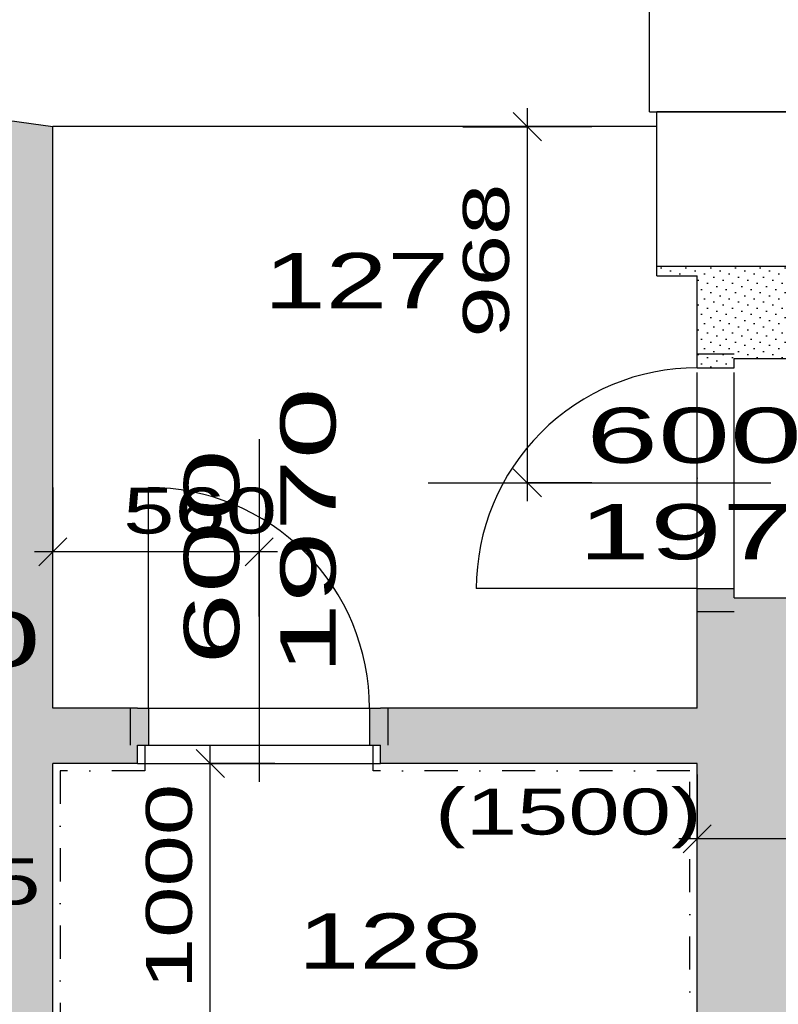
# Model space of a CAD drawing. Extents: x -196363 to 396902, y -489949 to -260582.
# Tile 106 of 256: x 125609 to 127669, y -379077 to -376402. Entities that reach past the tile are written whole.
import ezdxf

# ---------------------------------------------------------------- set-up
doc = ezdxf.new("R2010")
doc.units = 0
doc.header["$MEASUREMENT"] = 0
doc.linetypes.add('DOTDASH', pattern=[1, 0.3, -0.2, 0, -0.2, 0.3])
for name, color, linetype in [('bourani', 15, 'Continuous'), ('koty', 1, 'Continuous'), ('legenda', 1, 'Continuous'), ('noszdiv', 1, 'Continuous'), ('srafbourani', 15, 'Continuous')]:
    doc.layers.add(name, color=color, linetype=linetype)
doc.styles.add('SPIRITTXTSTYLE1', font='ROMAN')
doc.styles.add('SPIRITTXTSTYLE2', font='txt')
doc.linetypes.add('CERCH2', pattern='A,0,-1,[17,dur+dsp vaclavov.shx,S=0.003401,R=0,X=-1,Y=0],0', length=1)
doc.dimstyles.new('SPIRITSTYLE118', dxfattribs={"dimtxt": 125, "dimasz": 12.7, "dimexe": 175, "dimexo": 93.014648, "dimgap": 50, "dimtad": 1, "dimdec": 3, "dimzin": 0, "dimdsep": 46, "dimlunit": 7, "dimtxsty": 'SPIRITTXTSTYLE1', "dimblk1": '_TICKMARKS118', "dimblk2": '_TICKMARKS118', "dimsah": 1, "dimcen": 0.09, "dimdle": 50, "dimclrd": 1, "dimclre": 1, "dimclrt": 1, "dimadec": 0, "dimazin": 0, "dimtfac": 1, "dimtdec": 4, "dimtofl": 0, "dimtmove": 1, "dimatfit": 0, "dimfxl": 0, "dimtolj": 1, "dimtzin": 0, "dimarcsym": 0})
doc.dimstyles.new('SPIRITSTYLE121', dxfattribs={"dimtxt": 125, "dimasz": 12.7, "dimexe": 175, "dimexo": 130.96582, "dimgap": 50, "dimtad": 1, "dimdec": 3, "dimzin": 0, "dimdsep": 46, "dimlunit": 7, "dimtxsty": 'SPIRITTXTSTYLE1', "dimblk1": '_TICKMARKS121', "dimblk2": '_TICKMARKS121', "dimsah": 1, "dimcen": 0.09, "dimdle": 50, "dimclrd": 1, "dimclre": 1, "dimclrt": 1, "dimadec": 0, "dimazin": 0, "dimtfac": 1, "dimtdec": 4, "dimtofl": 0, "dimtmove": 1, "dimatfit": 0, "dimfxl": 0, "dimtolj": 1, "dimtzin": 0, "dimarcsym": 0})
doc.dimstyles.new('SPIRITSTYLE122', dxfattribs={"dimtxt": 125, "dimasz": 12.7, "dimexe": 175, "dimexo": 94.329292, "dimgap": 50, "dimtad": 1, "dimdec": 3, "dimzin": 0, "dimdsep": 46, "dimlunit": 7, "dimtxsty": 'SPIRITTXTSTYLE1', "dimblk1": '_TICKMARKS122', "dimblk2": '_TICKMARKS122', "dimsah": 1, "dimcen": 0.09, "dimdle": 50, "dimclrd": 1, "dimclre": 1, "dimclrt": 1, "dimadec": 0, "dimazin": 0, "dimtfac": 1, "dimtdec": 4, "dimtofl": 0, "dimtmove": 1, "dimatfit": 0, "dimfxl": 0, "dimtolj": 1, "dimtzin": 0, "dimarcsym": 0})
doc.dimstyles.new('SPIRITSTYLE26', dxfattribs={"dimtxt": 125, "dimasz": 12.7, "dimexe": 175, "dimexo": -175, "dimgap": 50, "dimtad": 1, "dimdec": 3, "dimzin": 0, "dimdsep": 46, "dimlunit": 7, "dimtxsty": 'SPIRITTXTSTYLE1', "dimblk1": '_TICKMARKS26', "dimblk2": '_TICKMARKS26', "dimsah": 1, "dimcen": 0.09, "dimdle": 50, "dimclrd": 1, "dimclre": 1, "dimclrt": 1, "dimadec": 0, "dimazin": 0, "dimtfac": 1, "dimtdec": 4, "dimtofl": 0, "dimtmove": 1, "dimatfit": 0, "dimfxl": 0, "dimtolj": 1, "dimtzin": 0, "dimarcsym": 0})
doc.dimstyles.new('SPIRITSTYLE339', dxfattribs={"dimtxt": 125, "dimasz": 12.7, "dimexe": 175, "dimexo": 1147.387451, "dimgap": 50, "dimtad": 1, "dimdec": 3, "dimzin": 0, "dimdsep": 46, "dimlunit": 7, "dimtxsty": 'SPIRITTXTSTYLE1', "dimblk1": '_TICKMARKS339', "dimblk2": '_TICKMARKS339', "dimsah": 1, "dimcen": 0.09, "dimdle": 50, "dimclrd": 1, "dimclre": 1, "dimclrt": 1, "dimadec": 0, "dimazin": 0, "dimtfac": 1, "dimtdec": 4, "dimtofl": 0, "dimtmove": 1, "dimatfit": 0, "dimfxl": 0, "dimtolj": 1, "dimtzin": 0, "dimarcsym": 0})
doc.dimstyles.new('SPIRITSTYLE74', dxfattribs={"dimtxt": 125, "dimasz": 12.7, "dimexe": 175, "dimexo": 1300.903687, "dimgap": 50, "dimtad": 1, "dimdec": 3, "dimzin": 0, "dimdsep": 46, "dimlunit": 7, "dimtxsty": 'SPIRITTXTSTYLE1', "dimblk1": '_TICKMARKS74', "dimblk2": '_TICKMARKS74', "dimsah": 1, "dimcen": 0.09, "dimdle": 50, "dimclrd": 1, "dimclre": 1, "dimclrt": 1, "dimadec": 0, "dimazin": 0, "dimtfac": 1, "dimtdec": 4, "dimtofl": 0, "dimtmove": 1, "dimatfit": 0, "dimfxl": 0, "dimtolj": 1, "dimtzin": 0, "dimarcsym": 0})
doc.dimstyles.new('SPIRITSTYLE76', dxfattribs={"dimtxt": 125, "dimasz": 12.7, "dimexe": 175, "dimexo": 1325.88208, "dimgap": 50, "dimtad": 1, "dimdec": 3, "dimzin": 0, "dimdsep": 46, "dimlunit": 7, "dimtxsty": 'SPIRITTXTSTYLE1', "dimblk1": '_TICKMARKS76', "dimblk2": '_TICKMARKS76', "dimsah": 1, "dimcen": 0.09, "dimdle": 50, "dimclrd": 1, "dimclre": 1, "dimclrt": 1, "dimadec": 0, "dimazin": 0, "dimtfac": 1, "dimtdec": 4, "dimtofl": 0, "dimtmove": 1, "dimatfit": 0, "dimfxl": 0, "dimtolj": 1, "dimtzin": 0, "dimarcsym": 0})
pattern_1 = [(45.000008, (858026.688, -24615.152), (-8.41899395, 25.25696945), [0, -23.8125])]

# ---------------------------------------------------------------- blocks, each defined once
blk = doc.blocks.new('_TICKMARKS74')
at = {"color": 1, "linetype": 'Continuous'}
blk.add_line((-3, -3), (3, 3), dxfattribs=at)
blk = doc.blocks.new('*D708')
at = {"color": 1, "linetype": 'Continuous', "ltscale": 300}
for p, q in [((125519.2, -375017, 1723.8), (125519.2, -375192, 1723.8)), ((125699.1, -375017, 1723.8), (125699.1, -375192, 1723.8)), ((125469.2, -375192, 1723.8), (125749.1, -375192, 1723.8)), ((125519.2, -375367, 1723.8), (125519.2, -375192, 1723.8)), ((125699.1, -375367, 1723.8), (125699.1, -375192, 1723.8))]:
    blk.add_line(p, q, dxfattribs=at)
at = {"color": 1, "linetype": 'Continuous', "ltscale": 300, "xscale": 12.69999980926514, "yscale": 12.69999980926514, "zscale": 12.69999980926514, "rotation": 180.0000050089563}
blk.add_blockref('_TICKMARKS74', (125519.2, -375192, 1723.8), dxfattribs=at)
at = {"color": 1, "linetype": 'Continuous', "ltscale": 300, "xscale": 12.69999980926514, "yscale": 12.69999980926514, "zscale": 12.69999980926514}
blk.add_blockref('_TICKMARKS74', (125699.1, -375192, 1723.8), dxfattribs=at)
at = {"color": 1, "linetype": 'Continuous', "ltscale": 300, "style": 'SPIRITTXTSTYLE1', "width": 1.5}
blk.add_text('180', height=125, dxfattribs=at).set_placement((125326.6, -375145.1, 1723.8))
blk = doc.blocks.new('_TICKMARKS76')
at = {"color": 1, "linetype": 'Continuous'}
blk.add_line((-3, -3), (3, 3), dxfattribs=at)
blk = doc.blocks.new('*D709')
at = {"color": 1, "linetype": 'Continuous', "ltscale": 300}
for p, q in [((125699.1, -375017, 1723.8), (125699.1, -375192, 1723.8)), ((127394.1, -375017, 1723.8), (127394.1, -375192, 1723.8)), ((125649.1, -375192, 1723.8), (127444.1, -375192, 1723.8)), ((125699.1, -375367, 1723.8), (125699.1, -375192, 1723.8)), ((127394.1, -375367, 1723.8), (127394.1, -375192, 1723.8))]:
    blk.add_line(p, q, dxfattribs=at)
at = {"color": 1, "linetype": 'Continuous', "ltscale": 300, "xscale": 12.69999980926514, "yscale": 12.69999980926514, "zscale": 12.69999980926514, "rotation": 180.0000050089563}
blk.add_blockref('_TICKMARKS76', (125699.1, -375192, 1723.8), dxfattribs=at)
at = {"color": 1, "linetype": 'Continuous', "ltscale": 300, "xscale": 12.69999980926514, "yscale": 12.69999980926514, "zscale": 12.69999980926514}
blk.add_blockref('_TICKMARKS76', (127394.1, -375192, 1723.8), dxfattribs=at)
at = {"color": 1, "linetype": 'Continuous', "ltscale": 300, "style": 'SPIRITTXTSTYLE1', "width": 1.5}
blk.add_text('1695', height=125, dxfattribs=at).set_placement((126433.5, -375142, 1723.8))
blk = doc.blocks.new('_TICKMARKS339')
at = {"color": 1, "linetype": 'Continuous'}
blk.add_line((-3, -3), (3, 3), dxfattribs=at)
blk = doc.blocks.new('*D774')
at = {"color": 1, "linetype": 'Continuous', "ltscale": 300}
for p, q in [((126126.8, -379472.9, 1723.8), (126126.8, -378372.9, 1723.8)), ((125951.8, -378422.9, 1723.8), (126126.8, -378422.9, 1723.8)), ((126301.8, -378422.9, 1723.8), (126126.8, -378422.9, 1723.8)), ((125951.8, -379422.9, 1723.8), (126126.8, -379422.9, 1723.8)), ((126301.8, -379422.9, 1723.8), (126126.8, -379422.9, 1723.8))]:
    blk.add_line(p, q, dxfattribs=at)
at = {"color": 1, "linetype": 'Continuous', "ltscale": 300, "xscale": 12.69999980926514, "yscale": 12.69999980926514, "zscale": 12.69999980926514}
for p, rotation in [((126126.8, -378422.9, 1723.8), 90.00000250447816), ((126126.8, -379422.9, 1723.8), 270.0000006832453)]:
    blk.add_blockref('_TICKMARKS339', p, dxfattribs=dict(at, rotation=rotation))
at = {"color": 1, "linetype": 'Continuous', "ltscale": 300, "style": 'SPIRITTXTSTYLE1', "width": 1.5}
blk.add_text('1000', height=125, rotation=90, dxfattribs=at).set_placement((126076.8, -379035.9, 1723.8))
blk = doc.blocks.new('_TICKMARKS26')
at = {"color": 1, "linetype": 'Continuous'}
blk.add_line((-3, -3), (3, 3), dxfattribs=at)
blk = doc.blocks.new('*D779')
at = {"color": 1, "linetype": 'Continuous', "ltscale": 300}
for p, q in [((127449.2, -378452.7, 1723.8), (127449.2, -378627.7, 1723.8)), ((127739.2, -378452.7, 1723.8), (127739.2, -378627.7, 1723.8)), ((127789.2, -378627.7, 1723.8), (127399.2, -378627.7, 1723.8)), ((127449.2, -378802.7, 1723.8), (127449.2, -378627.7, 1723.8)), ((127739.2, -378802.7, 1723.8), (127739.2, -378627.7, 1723.8))]:
    blk.add_line(p, q, dxfattribs=at)
at = {"color": 1, "linetype": 'Continuous', "ltscale": 300, "xscale": 12.69999980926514, "yscale": 12.69999980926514, "zscale": 12.69999980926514}
for p, rotation in [((127449.2, -378627.7, 1723.8), 180.0000050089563), ((127739.2, -378627.7, 1723.8), 360.0000100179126)]:
    blk.add_blockref('_TICKMARKS26', p, dxfattribs=dict(at, rotation=rotation))
at = {"color": 1, "linetype": 'Continuous', "ltscale": 300, "style": 'SPIRITTXTSTYLE1', "width": 1.5}
blk.add_text('290', height=125, rotation=360, dxfattribs=at).set_placement((127800.6, -378793.1, 1723.8))
blk = doc.blocks.new('_TICKMARKS118')
at = {"color": 1, "linetype": 'Continuous'}
blk.add_line((-3, -3), (3, 3), dxfattribs=at)
blk = doc.blocks.new('*D792')
at = {"color": 1, "linetype": 'Continuous', "ltscale": 300}
for p, q in [((125154.1, -378680.9, 1723.8), (125154.1, -378855.9, 1723.8)), ((125519.2, -378680.9, 1723.8), (125519.2, -378855.9, 1723.8)), ((125104.1, -378855.9, 1723.8), (125569.2, -378855.9, 1723.8)), ((125154.1, -379030.9, 1723.8), (125154.1, -378855.9, 1723.8)), ((125519.2, -379030.9, 1723.8), (125519.2, -378855.9, 1723.8))]:
    blk.add_line(p, q, dxfattribs=at)
at = {"color": 1, "linetype": 'Continuous', "ltscale": 300, "xscale": 12.69999980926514, "yscale": 12.69999980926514, "zscale": 12.69999980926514, "rotation": 180.0000050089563}
blk.add_blockref('_TICKMARKS118', (125154.1, -378855.9, 1723.8), dxfattribs=at)
at = {"color": 1, "linetype": 'Continuous', "ltscale": 300, "xscale": 12.69999980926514, "yscale": 12.69999980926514, "zscale": 12.69999980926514}
blk.add_blockref('_TICKMARKS118', (125519.2, -378855.9, 1723.8), dxfattribs=at)
at = {"color": 1, "linetype": 'Continuous', "ltscale": 300, "style": 'SPIRITTXTSTYLE1', "width": 1.5}
blk.add_text('365', height=125, dxfattribs=at).set_placement((125247.4, -378805.9, 1723.8))
blk = doc.blocks.new('_TICKMARKS121')
at = {"color": 1, "linetype": 'Continuous'}
blk.add_line((-3, -3), (3, 3), dxfattribs=at)
blk = doc.blocks.new('*D796')
at = {"color": 1, "linetype": 'Continuous', "ltscale": 300}
for p, q in [((125699.1, -377673.2, 1723.8), (125699.1, -377848.2, 1723.8)), ((126259.2, -377673.2, 1723.8), (126259.2, -377848.2, 1723.8)), ((126309.2, -377848.2, 1723.8), (125649.1, -377848.2, 1723.8)), ((125699.1, -378023.2, 1723.8), (125699.1, -377848.2, 1723.8)), ((126259.2, -378023.2, 1723.8), (126259.2, -377848.2, 1723.8))]:
    blk.add_line(p, q, dxfattribs=at)
at = {"color": 1, "linetype": 'Continuous', "ltscale": 300, "xscale": 12.69999980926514, "yscale": 12.69999980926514, "zscale": 12.69999980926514}
for p, rotation in [((125699.1, -377848.2, 1723.8), 180.0000050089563), ((126259.2, -377848.2, 1723.8), 360.0000100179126)]:
    blk.add_blockref('_TICKMARKS121', p, dxfattribs=dict(at, rotation=rotation))
at = {"color": 1, "linetype": 'Continuous', "ltscale": 300, "style": 'SPIRITTXTSTYLE1', "width": 1.5}
blk.add_text('560', height=125, rotation=360, dxfattribs=at).set_placement((125889.9, -377798.2, 1723.8))
blk = doc.blocks.new('_TICKMARKS122')
at = {"color": 1, "linetype": 'Continuous'}
blk.add_line((-3, -3), (3, 3), dxfattribs=at)
blk = doc.blocks.new('*D797')
at = {"color": 1, "linetype": 'Continuous', "ltscale": 300}
for p, q in [((126987.8, -377710.4, 1723.8), (126987.8, -376642.9, 1723.8)), ((126812.9, -376692.9, 1723.8), (126987.8, -376692.9, 1723.8)), ((127162.8, -376692.9, 1723.8), (126987.8, -376692.9, 1723.8)), ((126812.9, -377660.4, 1723.8), (126987.8, -377660.4, 1723.8)), ((127162.8, -377660.4, 1723.8), (126987.8, -377660.4, 1723.8))]:
    blk.add_line(p, q, dxfattribs=at)
at = {"color": 1, "linetype": 'Continuous', "ltscale": 300, "xscale": 12.69999980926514, "yscale": 12.69999980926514, "zscale": 12.69999980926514}
for p, rotation in [((126987.8, -376692.9, 1723.8), 90.00000250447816), ((126987.8, -377660.4, 1723.8), 270.0000006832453)]:
    blk.add_blockref('_TICKMARKS122', p, dxfattribs=dict(at, rotation=rotation))
at = {"color": 1, "linetype": 'Continuous', "ltscale": 300, "style": 'SPIRITTXTSTYLE1', "width": 1.5}
blk.add_text('968', height=125, rotation=90, dxfattribs=at).set_placement((126937.8, -377265.9, 1723.8))

msp = doc.modelspace()

# ---------------------------------------------------------------- hatches: boundary and pattern name
at = {"layer": 'srafbourani', "linetype": 'Continuous', "ltscale": 300}
h = msp.add_hatch(dxfattribs=at)
h.set_pattern_fill('Nasyp-1', color=15, scale=23.8125, angle=45.00000808, style=0, pattern_type=2)
h.set_pattern_definition(pattern_1)
h.paths.add_polyline_path([(124794.17188, -378407.875), (124794.17188, -378302.90625), (124794.17188, -378282.90625), (124794.17188, -378252.875), (124694.15625, -378252.875), (124694.15625, -378282.90625), (124644.14844, -378282.90625), (124644.14844, -378407.875), (124564.17969, -378407.875), (124564.17969, -378467.875), (124564.13281, -378567.875), (125154.13281, -378567.875), (125154.13281, -378587.875), (125519.16406, -378587.875), (125519.16406, -380522.875), (124589.13281, -380522.875), (124564.17969, -380522.875), (124539.17969, -380522.875), (124539.17969, -380622.875), (124564.17969, -380622.875), (124564.17969, -380682.875), (127299.14844, -380682.875), (127299.14844, -380522.84375), (126589.13281, -380522.84375), (126589.13281, -379422.875), (126399.13281, -379422.875), (126399.13281, -380522.84375), (125699.14062, -380522.84375), (125699.14062, -378422.875), (125929.13281, -378422.875), (125929.13281, -378372.875), (125959.19531, -378372.875), (125959.19531, -378272.875), (125929.13281, -378272.875), (125909.1875, -378272.875), (125699.14062, -378272.875), (125699.14062, -376692.875), (125519.16406, -376667.875), (125519.16406, -377952.90625), (125519.16406, -378407.875)], flags=0)
h = msp.add_hatch(dxfattribs=at)
h.set_pattern_fill('Nasyp-1', color=15, scale=23.8125, angle=45.00000808, style=0, pattern_type=2)
h.set_pattern_definition(pattern_1)
h.paths.add_polyline_path([(127739.17969, -377322.875), (127739.17969, -377072.875), (127339.13281, -377072.875), (127339.13281, -377097.875), (127449.16406, -377097.875), (127449.16406, -377310.34375), (127449.16406, -377322.875), (127449.16406, -377347.875), (127549.17969, -377347.875), (127549.17969, -377322.875)], flags=0)
h = msp.add_hatch(dxfattribs=at)
h.set_pattern_fill('Nasyp-1', color=15, scale=23.8125, angle=45.00000808, style=0, pattern_type=2)
h.set_pattern_definition(pattern_1)
h.paths.add_polyline_path([(127739.17969, -378132.875), (127959.14844, -378132.875), (127979.1875, -378132.875), (128009.15625, -378132.875), (128009.15625, -378032.875), (127979.1875, -378032.875), (127979.1875, -377972.875), (127739.17969, -377972.875), (127549.17969, -377972.875), (127549.17969, -377947.84375), (127449.16406, -377947.84375), (127449.16406, -377972.875), (127449.16406, -378010.375), (127449.16406, -378272.875), (126609.17969, -378272.875), (126589.13281, -378272.875), (126559.17188, -378272.875), (126559.17188, -378372.875), (126589.13281, -378372.875), (126589.13281, -378422.875), (127449.16406, -378422.875), (127449.16406, -379422.875), (127189.16406, -379422.875), (127189.16406, -379572.875), (127299.14844, -379572.875), (127299.14844, -380242.875), (127739.17969, -380242.875)], flags=0)

# ---------------------------------------------------------------- linework, layer by layer
at = {"layer": 'bourani', "color": 15, "linetype": 'Continuous', "ltscale": 300}
for p, q in [((125699.14062, -378272.875, 2623.80005), (125699.14062, -376692.875, 2623.80005)), ((127449.16406, -377322.875, 2623.80005), (127449.16406, -377097.875, 2623.80005)), ((127449.16406, -377347.875, 2623.80005), (127449.16406, -377322.875, 2623.80005)), ((127549.17969, -377322.875, 2623.80005), (127739.17969, -377322.875, 2623.80005)), ((127549.17969, -377347.875, 2623.80005), (127549.17969, -377322.875, 2623.80005)), ((127449.16406, -377347.875, 2623.80005), (127549.17969, -377347.875, 2623.80005)), ((125959.19531, -378272.875, 3447.6001), (125959.19531, -377672.875, 3447.6001)), ((127449.16406, -377947.84375, 3447.6001), (126849.1875, -377947.84375, 3447.6001)), ((127449.16406, -377972.875, 2623.80005), (127449.16406, -377947.84375, 2623.80005)), ((127449.16406, -377947.84375, 2623.80005), (127549.17969, -377947.84375, 2623.80005)), ((127549.17969, -377972.875, 2623.80005), (127549.17969, -377947.84375, 2623.80005)), ((127449.16406, -378272.875, 2623.80005), (127449.16406, -377972.875, 2623.80005)), ((127549.17969, -377972.875, 2623.80005), (127739.17969, -377972.875, 2623.80005)), ((125929.13281, -378272.875, 2623.80005), (125699.14062, -378272.875, 2623.80005)), ((125929.13281, -378272.875, 2623.80005), (125959.19531, -378272.875, 2623.80005)), ((125959.19531, -378272.875, 2623.80005), (125959.19531, -378372.875, 2623.80005)), ((126559.17188, -378272.875, 2623.80005), (126589.13281, -378272.875, 2623.80005)), ((126559.17188, -378272.875, 2623.80005), (126559.17188, -378372.875, 2623.80005)), ((127449.16406, -378272.875, 2623.80005), (126589.13281, -378272.875, 2623.80005)), ((125929.13281, -378422.875, 2623.80005), (125929.13281, -378372.875, 2623.80005)), ((125929.13281, -378372.875, 2623.80005), (125959.19531, -378372.875, 2623.80005)), ((126559.17188, -378372.875, 2623.80005), (126589.13281, -378372.875, 2623.80005)), ((126589.13281, -378422.875, 2623.80005), (126589.13281, -378372.875, 2623.80005)), ((125929.13281, -378422.875, 2623.80005), (125699.14062, -378422.875, 2623.80005)), ((125699.14062, -380522.84375, 2623.80005), (125699.14062, -378422.875, 2623.80005)), ((127449.16406, -378422.875, 2623.80005), (126589.13281, -378422.875, 2623.80005)), ((127449.16406, -379422.875, 2623.80005), (127449.16406, -378422.875, 2623.80005))]:
    msp.add_line(p, q, dxfattribs=at)
at = {"layer": 'bourani', "color": 15, "linetype": 'Continuous', "ltscale": 304.799988}
for p, q in [((127449.16406, -377310.34375, 1723.80005), (127549.17969, -377310.34375, 1723.80005)), ((127449.16406, -378010.375, 1723.80005), (127549.17969, -378010.375, 1723.80005)), ((125909.1875, -378272.875, 1723.80005), (125909.1875, -378372.875, 1723.80005)), ((126609.17969, -378272.875, 1723.80005), (126609.17969, -378372.875, 1723.80005))]:
    msp.add_line(p, q, dxfattribs=at)
at = {"layer": 'bourani', "color": 15, "linetype": 'Continuous', "ltscale": 270}
for p, q in [((127449.16406, -377960.375, 1723.80005), (127449.16406, -377360.375, 1723.80005)), ((127549.17969, -377960.375, 1723.80005), (127549.17969, -377360.375, 1723.80005)), ((125959.19531, -378272.875, 1723.80005), (126559.17188, -378272.875, 1723.80005)), ((125959.19531, -378372.875, 1723.80005), (126559.17188, -378372.875, 1723.80005))]:
    msp.add_line(p, q, dxfattribs=at)
at = {"layer": 'bourani', "color": 15, "linetype": 'Continuous', "ltscale": 250}
for p, q in [((126259.1875, -377542.21875, 1723.80005), (126259.1875, -378473.09375, 1723.80005)), ((126718.51562, -377660.375, 1723.80005), (127649.39062, -377660.375, 1723.80005))]:
    msp.add_line(p, q, dxfattribs=at)
at = {"layer": 'bourani', "color": 15, "linetype": 'DOTDASH', "ltscale": 300}
for p, q in [((125949.17188, -378372.875, 4347.59961), (125949.17188, -378442.875, 4347.59961)), ((126569.14062, -378442.875, 4347.59961), (126569.14062, -378372.875, 4347.59961)), ((125949.17188, -378442.875, 4347.59961), (125719.1875, -378442.875, 4347.59961)), ((125719.1875, -378442.875, 4347.59961), (125719.1875, -380502.875, 4347.59961)), ((127429.17188, -378442.875, 4347.59961), (126569.14062, -378442.875, 4347.59961)), ((127429.17188, -379402.875, 4347.59961), (127429.17188, -378442.875, 4347.59961))]:
    msp.add_line(p, q, dxfattribs=at)
at = {"layer": 'bourani', "color": 15, "linetype": 'CERCH2', "ltscale": 300}
msp.add_line((125929.13281, -378422.875, 2623.80005), (126589.13281, -378422.875, 2623.80005), dxfattribs=at)
at = {"layer": 'bourani', "color": 15, "linetype": 'Continuous', "ltscale": 300}
for centre, radius, start, end in [((127449.16406, -377947.84375, 3447.6001), 599.97571, 90.0000025, 180.00000501), ((125959.19531, -378272.875, 3447.6001), 600.00061, 0, 90.0000025)]:
    msp.add_arc(centre, radius, start, end, dxfattribs=at)
for p in [(127449.16406, -377647.875, 3447.6001), (126259.13281, -378272.875, 3447.6001)]:
    msp.add_point(p, dxfattribs=at)
at = {"layer": 'bourani', "color": 15, "linetype": 'Continuous', "ltscale": 304.799988}
for p in [(127449.16406, -377660.375, 1723.80005), (126259.1875, -378272.875, 1723.80005)]:
    msp.add_point(p, dxfattribs=at)
at = {"layer": 'bourani', "color": 15, "linetype": 'Continuous', "ltscale": 250}
for p in [(127449.16406, -377660.375, 1723.80005), (127549.17969, -377660.375, 1723.80005), (126259.1875, -378272.875, 1723.80005), (126259.1875, -378372.875, 1723.80005)]:
    msp.add_point(p, dxfattribs=at)
at = {"layer": 'noszdiv', "color": 1, "linetype": 'Continuous', "ltscale": 300}
for p, q in [((127319.1875, -376652.875, 2623.80005), (127319.1875, -371117.875, 2623.80005)), ((127319.1875, -376652.875, 2623.80005), (128009.15625, -376652.875, 2623.80005)), ((127739.17969, -376652.875, 2623.80005), (127339.13281, -376652.875, 2623.80005)), ((127339.13281, -376692.875, 2623.80005), (127339.13281, -376652.875, 2623.80005)), ((127339.13281, -376692.875, 2623.80005), (125699.14062, -376692.875, 2623.80005)), ((127339.13281, -377097.875, 2623.80005), (127339.13281, -376692.875, 2623.80005)), ((127739.17969, -377072.875, 2623.80005), (127339.13281, -377072.875, 2623.80005)), ((127339.13281, -377097.875, 2623.80005), (127449.16406, -377097.875, 2623.80005))]:
    msp.add_line(p, q, dxfattribs=at)
at = {"layer": 'srafbourani', "color": 15, "linetype": 'Continuous', "ltscale": 300}
msp.add_line((125519.16406, -376667.875, 1723.80005), (125699.14062, -376692.875, 1723.80005), dxfattribs=at)

# ---------------------------------------------------------------- texts
at = {"layer": 'bourani', "color": 15, "linetype": 'Continuous', "ltscale": 250, "style": 'SPIRITTXTSTYLE1', "width": 1.75}
for s, p in [('1970', (126467, -378182.125)), ('600', (126205.0625, -378155))]:
    msp.add_text(s, height=150, rotation=90.0000025, dxfattribs=at).set_placement(p)
for s, p in [('600', (127147.64062, -377606.25)), ('1970', (127125.8125, -377868.1875)), ('1970', (124884.90625, -378160.71875))]:
    msp.add_text(s, height=150, dxfattribs=at).set_placement(p)
at = {"layer": 'bourani', "color": 15, "linetype": 'DOTDASH', "ltscale": 300, "style": 'SPIRITTXTSTYLE1', "width": 1.5}
msp.add_text('(1500)', height=125, dxfattribs=at).set_placement((126736.77344, -378615.9375, 2623.80005))
at = {"layer": 'legenda', "color": 1, "linetype": 'Continuous', "ltscale": 300, "style": 'SPIRITTXTSTYLE2', "width": 1.5}
for s, p in [('127', (126272.72656, -377186.09375, 1723.80005)), ('128', (126364.30469, -378980.21875, 1723.80005))]:
    msp.add_text(s, height=150, dxfattribs=at).set_placement(p)

# ---------------------------------------------------------------- dimensions: what is measured, and where the dimension line sits
at = {"layer": 'koty', "color": 1, "linetype": 'Continuous', "ltscale": 300}
for base, p1, p2, dimstyle, picture, middle in [((125519.16406, -375191.96875, 1723.80005), (125519.16406, -376667.875, 1723.80005), (125699.14062, -376692.875, 1723.80005), 'SPIRITSTYLE74', '*D708', (125469.4375, -375145.09375)), ((127739.17969, -378627.71875, 1723.80005), (127739.17969, -378627.71875, 1723.80005), (127449.16406, -378627.71875, 1723.80005), 'SPIRITSTYLE26', '*D779', (127628.03125, -378793.09375))]:
    dim = msp.add_linear_dim(base=base, p1=p1, p2=p2, dimstyle=dimstyle, dxfattribs=at)
    dim.commit()
    dim.dimension.update_dxf_attribs({"geometry": picture, "text_midpoint": middle, "dimtype": 160})
for base, p1, p2, dimstyle, picture, middle in [((125699.14062, -375191.96875, 1723.80005), (125699.14062, -376692.875, 1723.80005), (127394.14844, -377097.875, 1723.80005), 'SPIRITSTYLE76', '*D709', (126546.64844, -375191.96875, 1723.80005)), ((126259.1875, -377848.1875, 1723.80005), (126259.1875, -377542.21875, 1723.80005), (125699.14062, -377542.21875, 1723.80005), 'SPIRITSTYLE121', '*D796', (125979.16406, -377848.1875, 1723.80005)), ((125154.13281, -378855.875, 1723.80005), (125154.13281, -378587.875, 1723.80005), (125519.16406, -378587.875, 1723.80005), 'SPIRITSTYLE118', '*D792', (125336.64844, -378855.875, 1723.80005))]:
    dim = msp.add_linear_dim(base=base, p1=p1, p2=p2, dimstyle=dimstyle, dxfattribs=at)
    dim.commit()
    dim.dimension.update_dxf_attribs({"geometry": picture, "text_midpoint": middle})
for base, p1, p2, dimstyle, picture, middle in [((126987.84375, -377660.375, 1723.80005), (126718.51562, -377660.375, 1723.80005), (126718.51562, -376692.875, 1723.80005), 'SPIRITSTYLE122', '*D797', (126987.84375, -377176.59375, 1723.80005)), ((126126.77344, -379422.875, 1723.80005), (127449.16406, -379422.875, 1723.80005), (127449.16406, -378422.875, 1723.80005), 'SPIRITSTYLE339', '*D774', (126126.77344, -378922.84375, 1723.80005))]:
    dim = msp.add_linear_dim(base=base, p1=p1, p2=p2, angle=90.0000025, dimstyle=dimstyle, dxfattribs=at)
    dim.commit()
    dim.dimension.update_dxf_attribs({"geometry": picture, "text_midpoint": middle})

doc.saveas('drawing.dxf')
